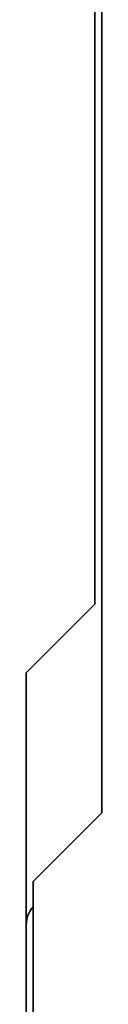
# Model space of a CAD drawing. Header units: millimetres. Extents: x 0 to 2100, y 0 to 1485.
# Tile 30 of 32: x 1760.19 to 1764.59, y 1094.1 to 1151.49. Entities that reach past the tile are written whole.
import ezdxf

# ---------------------------------------------------------------- set-up
doc = ezdxf.new("R2010")
doc.units = ezdxf.units.MM
doc.header["$LTSCALE"] = 5
doc.layers.add('Sichtbare Kanten(ISO)', color=7, linetype='Continuous', lineweight=35)

msp = doc.modelspace()

# ---------------------------------------------------------------- linework, layer by layer
at = {"layer": 'Sichtbare Kanten(ISO)'}
for p, q in [((1764.19, 1218.598), (1764.19, 1117.43)), ((1764.59, 1105.264), (1764.59, 1218.764)), ((1760.19, 1113.43), (1764.19, 1117.43)), ((1760.19, 1113.43), (1760.19, 1088.098)), ((1760.59, 1101.264), (1764.59, 1105.264)), ((1760.59, 1088.264), (1760.59, 1101.264))]:
    msp.add_line(p, q, dxfattribs=at)
msp.add_arc((1761.69, 1098.764), 1.5, 137.16824, 180, dxfattribs=at)
msp.add_arc((1761.69, 1098.764), 1.5, 137.16824, 180, dxfattribs=at)

doc.saveas('drawing.dxf')
